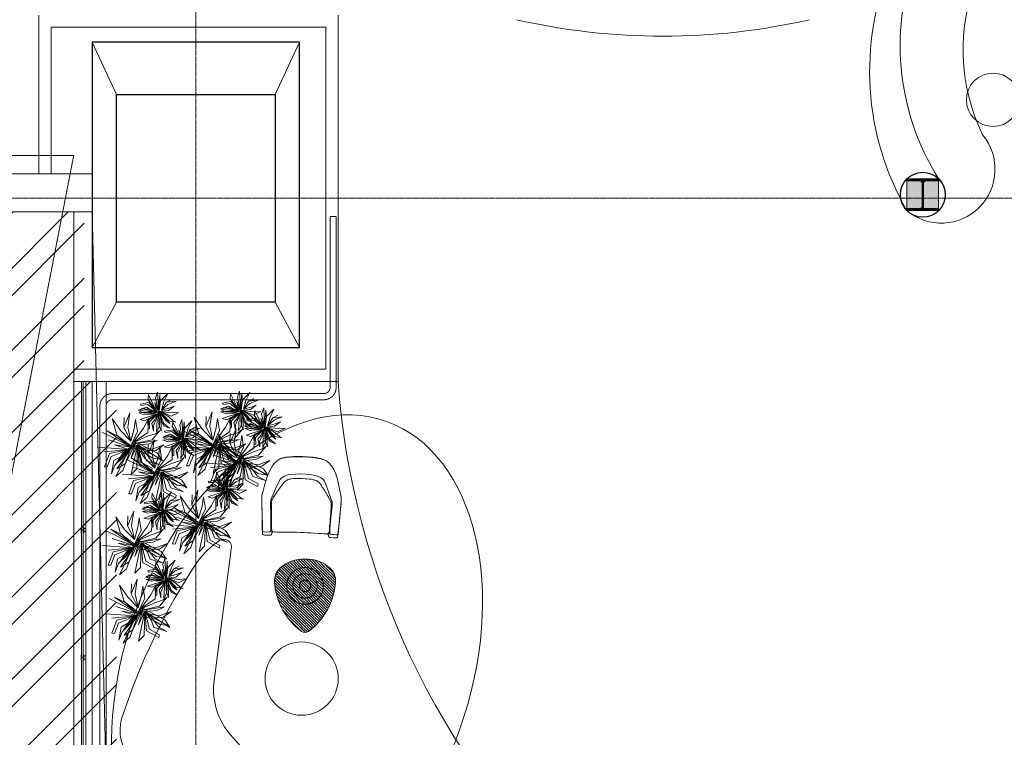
# Model space of a CAD drawing. Header units: inches. Extents: x -647532 to 3008597, y -136987 to 2557681.
# Tile 76 of 153: x 53163 to 61229, y 32147 to 38025. Entities that reach past the tile are written whole.
import ezdxf
from ezdxf import colors
from ezdxf.entities.mleader import LeaderData, LeaderLine
from ezdxf.enums import TextEntityAlignment as Align
from ezdxf.math import Vec2, Vec3

# ---------------------------------------------------------------- set-up
doc = ezdxf.new("R2010")
doc.units = ezdxf.units.IN
doc.header["$MEASUREMENT"] = 0
doc.set_wipeout_variables(frame=1)
for name, pattern in [('a_base _85_a_base _85_WEST PTB LVL 2 - FACADE$0$DASHED', [0.75, 0.5, -0.25]), ('BIAL-IT1I-KGD-001-IN-DWG-141 LEVEL 2 - OVERALL FIRE EXIT PLAN$0$AD01D000F11$0$HIDDEN', [0.375, 0.25, -0.125]), ('CENTER', [2, 1.25, -0.25, 0.25, -0.25]), ('DASHED', [0.75, 0.5, -0.25]), ('DASHED2', [0.375, 0.25, -0.125])]:
    doc.linetypes.add(name, pattern=pattern)
for name, color, linetype, lineweight in [('ANNO-GRID', 8, 'DASHED2', 5), ('COL', 8, 'Continuous', 5), ('ELE', 8, 'Continuous', 5), ('ex wall', 8, 'Continuous', 5), ('FIX FURNITURE', 8, 'Continuous', 5), ('FURN', 8, 'Continuous', 5), ('FURN-HATCH', 8, 'Continuous', 5), ('FURNITURE', 8, 'Continuous', 5), ('HAT', 8, 'Continuous', 5), ('partition', 8, 'Continuous', 5), ('SLAB', 8, 'Continuous', 5), ('WALL -NEW', 8, 'Continuous', 5), ('YD-COLUMN', 8, 'Continuous', 5), ('YD-EXISTING WALL', 8, 'Continuous', 5), ('YD-EXTERNAL 4', 8, 'Continuous', 5), ('YD-FURNITURE', 8, 'Continuous', 5), ('YD-PARTITION WALL', 8, 'Continuous', 5), ('YD-PLANTS', 8, 'Continuous', 5), ('YD-SHAFT', 8, 'Continuous', 5), ('YD-WALL', 8, 'Continuous', 5)]:
    doc.layers.add(name, color=color, linetype=linetype, lineweight=lineweight)
doc.layers.add('ARCH', color=8, linetype='Continuous')
doc.layers.add('By Kitchen Equipment', color=251, linetype='Continuous')
doc.styles.add('ARIAL', font='arial.ttf')
doc.styles.add('Raar', font='arial.ttf', dxfattribs={"width": 0.8})
doc.styles.get("Standard").update_dxf_attribs({"font": 'arial.ttf'})

# ---------------------------------------------------------------- blocks, each defined once
blk = doc.blocks.new('d')
at = {"color": 0, "lineweight": 0}
for p, q in [((-44314.1, -9239.2, -311.1), (-44426.4, -9155.1, -311.1)), ((-44426.4, -9155.1, -311.1), (-44358.2, -9253.6, -311.1)), ((-44263.2, -9384.4, -311.1), (-44317.6, -9151.8, -311.1)), ((-44317.6, -9151.8, -311.1), (-44308.5, -9256.6, -311.1)), ((-44292.5, -9116.5, -311.1), (-44280.2, -9246.1, -311.1)), ((-44263.2, -9384.4, -311.1), (-44251.7, -9190.7, -311.1)), ((-44165.4, -9133.3, -311.1), (-44240.1, -9373.1, -311.1)), ((-44392.7, -9269.5, -311.1), (-44522.9, -9273.3, -311.1)), ((-44522.9, -9273.3, -311.1), (-44407.1, -9300.6, -311.1)), ((-44392.7, -9269.5, -311.1), (-44469.8, -9242.2, -311.1)), ((-44469.8, -9242.2, -311.1), (-44392.7, -9269.5, -311.1)), ((-44308.2, -9363.6, -311.1), (-44392.7, -9269.5, -311.1)), ((-44358.2, -9253.6, -311.1), (-44308.2, -9363.6, -311.1)), ((-44274.4, -9377.7, -311.1), (-44314.1, -9239.2, -311.1)), ((-44308.5, -9256.6, -311.1), (-44274, -9338.2, -311.1)), ((-44280.2, -9246.1, -311.1), (-44263.2, -9384.4, -311.1)), ((-44232.6, -9249.9, -311.1), (-44263.2, -9384.4, -311.1)), ((-44240.1, -9373.1, -311.1), (-44149.1, -9195, -311.1)), ((-44150.6, -9237.8, -311.1), (-44240.1, -9373.1, -311.1)), ((-44240.1, -9373.1, -311.1), (-44232.6, -9249.9, -311.1)), ((-44240.1, -9373.1, -311.1), (-44134, -9261.5, -311.1)), ((-44035.6, -9240, -311.1), (-44150.6, -9237.8, -311.1)), ((-44134, -9261.5, -311.1), (-44042.3, -9261.4, -311.1)), ((-44042.3, -9261.4, -311.1), (-44035.6, -9240, -311.1)), ((-44620.5, -9326.2, -311.1), (-44656.2, -9385.3, -311.1)), ((-44638.9, -9383.8, -311.1), (-44611.5, -9336.1, -311.1)), ((-44611.5, -9336.1, -311.1), (-44620.5, -9326.2, -311.1)), ((-44571.7, -9331.6, -311.1), (-44615.5, -9381.7, -311.1)), ((-44548, -9340, -311.1), (-44612.8, -9472.4, -311.1)), ((-44612.6, -9487.2, -311.1), (-44589.6, -9345.7, -311.1)), ((-44589.6, -9345.7, -311.1), (-44608.5, -9405.9, -311.1)), ((-44594.9, -9370.6, -311.1), (-44571.7, -9331.6, -311.1)), ((-44567.5, -9331.9, -311.1), (-44590.4, -9406.6, -311.1)), ((-44561.9, -9382.4, -311.1), (-44567.5, -9331.9, -311.1)), ((-44550.5, -9385.4, -311.1), (-44548, -9340, -311.1)), ((-44413.8, -9353.3, -311.1), (-44488.7, -9336.2, -311.1)), ((-44488.7, -9336.2, -311.1), (-44401.9, -9386, -311.1)), ((-44308.2, -9363.6, -311.1), (-44413.8, -9353.3, -311.1)), ((-44407.1, -9300.6, -311.1), (-44308.2, -9363.6, -311.1)), ((-44317.3, -9404.3, -311.1), (-44093.9, -9319.6, -311.1)), ((-44196.6, -9342.4, -311.1), (-44272.9, -9387.5, -311.1)), ((-44159.2, -9332.6, -311.1), (-44240.1, -9373.1, -311.1)), ((-44240.1, -9373.1, -311.1), (-44168.1, -9354.5, -311.1)), ((-44093.9, -9319.6, -311.1), (-44196.6, -9342.4, -311.1)), ((-44055.6, -9339.9, -311.1), (-44182.4, -9369.1, -311.1)), ((-44168.1, -9354.5, -311.1), (-44078.2, -9314.1, -311.1)), ((-44111.4, -9293.6, -311.1), (-44159.2, -9332.6, -311.1)), ((-44123.8, -9390.1, -311.1), (-44055.6, -9339.9, -311.1)), ((-44002.7, -9315, -311.1), (-44111.4, -9293.6, -311.1)), ((-44078.2, -9314.1, -311.1), (-44002.7, -9315, -311.1)), ((-44711, -9423.7, -311.1), (-44761.8, -9422.6, -311.1)), ((-44761.8, -9422.6, -311.1), (-44690.8, -9455.1, -311.1)), ((-44678, -9371.7, -311.1), (-44715, -9361.6, -311.1)), ((-44715, -9361.6, -311.1), (-44612.8, -9472.4, -311.1)), ((-44613.8, -9487.8, -311.1), (-44711, -9423.7, -311.1)), ((-44612.8, -9472.4, -311.1), (-44678, -9371.7, -311.1)), ((-44612.8, -9472.4, -311.1), (-44674.5, -9431.6, -311.1)), ((-44674.5, -9431.6, -311.1), (-44613.8, -9487.8, -311.1)), ((-44656.2, -9385.3, -311.1), (-44612.8, -9472.4, -311.1)), ((-44612.8, -9472.4, -311.1), (-44638.9, -9383.8, -311.1)), ((-44615.5, -9381.7, -311.1), (-44609.5, -9418.2, -311.1)), ((-44613.8, -9487.8, -311.1), (-44550.5, -9385.4, -311.1)), ((-44609.5, -9418.2, -311.1), (-44612.8, -9472.4, -311.1)), ((-44612.8, -9472.4, -311.1), (-44600.8, -9429.4, -311.1)), ((-44612.6, -9487.2, -311.1), (-44561.9, -9382.4, -311.1)), ((-44590.4, -9406.6, -311.1), (-44612.6, -9487.2, -311.1)), ((-44564.9, -9419.6, -311.1), (-44612.6, -9487.2, -311.1)), ((-44608.5, -9405.9, -311.1), (-44608, -9459.1, -311.1)), ((-44600.8, -9429.4, -311.1), (-44594.9, -9370.6, -311.1)), ((-44500.9, -9370.3, -311.1), (-44597.3, -9486.2, -311.1)), ((-44597.3, -9486.2, -311.1), (-44506, -9408.3, -311.1)), ((-44597.3, -9486.2, -311.1), (-44564.9, -9419.6, -311.1)), ((-44516.6, -9431.7, -311.1), (-44597.3, -9486.2, -311.1)), ((-44444.9, -9422.4, -311.1), (-44538.5, -9431.6, -311.1)), ((-44538.5, -9431.6, -311.1), (-44427.1, -9467.9, -311.1)), ((-44453.3, -9459.2, -311.1), (-44516.6, -9431.7, -311.1)), ((-44506, -9408.3, -311.1), (-44500.9, -9370.3, -311.1)), ((-44274.4, -9377.7, -311.1), (-44444.9, -9422.4, -311.1)), ((-44427.1, -9467.9, -311.1), (-44304.2, -9385.5, -311.1)), ((-44401.9, -9386, -311.1), (-44274.4, -9377.7, -311.1)), ((-44304.2, -9385.5, -311.1), (-44395.6, -9476, -311.1)), ((-44288.4, -9381.4, -311.1), (-44394.1, -9562.9, -311.1)), ((-44384.8, -9523.6, -311.1), (-44288.4, -9381.4, -311.1)), ((-44343.9, -9514.1, -311.1), (-44274.4, -9377.7, -311.1)), ((-44182.4, -9369.1, -311.1), (-44317.3, -9404.3, -311.1)), ((-44317.3, -9404.3, -311.1), (-44123.8, -9390.1, -311.1)), ((-44317.3, -9404.3, -311.1), (-44296.9, -9603.8, -311.1)), ((-44180, -9416.8, -311.1), (-44317.3, -9404.3, -311.1)), ((-44274.4, -9377.7, -311.1), (-44311, -9551.7, -311.1)), ((-44303.1, -9425.6, -311.1), (-44180, -9416.8, -311.1)), ((-44254.1, -9666.2, -311.1), (-44303.1, -9425.6, -311.1)), ((-44303.1, -9425.6, -311.1), (-44275.2, -9494.5, -311.1)), ((-44252.3, -9500.5, -311.1), (-44303.1, -9425.6, -311.1)), ((-44303.1, -9425.6, -311.1), (-44178.5, -9516.1, -311.1)), ((-44157.1, -9496.5, -311.1), (-44303.1, -9425.6, -311.1)), ((-44303.1, -9425.6, -311.1), (-44114.6, -9492.4, -311.1)), ((-44055.5, -9468.1, -311.1), (-44303.1, -9425.6, -311.1)), ((-44286.8, -9525.9, -311.1), (-44281.9, -9413.2, -311.1)), ((-44281.9, -9413.2, -311.1), (-44271.9, -9571.2, -311.1)), ((-44265, -9437.5, -311.1), (-44274.4, -9377.7, -311.1)), ((-44263.2, -9384.4, -311.1), (-44062.7, -9390.5, -311.1)), ((-43995.1, -9356.2, -311.1), (-44240.1, -9373.1, -311.1)), ((-44062.7, -9390.5, -311.1), (-43995.1, -9356.2, -311.1)), ((-44704.5, -9470.7, -311.1), (-44781.9, -9503.8, -311.1)), ((-44781.9, -9503.8, -311.1), (-44710.2, -9497.9, -311.1)), ((-44613.8, -9487.8, -311.1), (-44751, -9446.3, -311.1)), ((-44751, -9446.3, -311.1), (-44693.8, -9473, -311.1)), ((-44638.1, -9504.9, -311.1), (-44712.3, -9520.6, -311.1)), ((-44710.2, -9497.9, -311.1), (-44638.1, -9504.9, -311.1)), ((-44620.6, -9491.6, -311.1), (-44704.5, -9470.7, -311.1)), ((-44700.5, -9537.4, -311.1), (-44638.1, -9504.9, -311.1)), ((-44693.8, -9473, -311.1), (-44641.1, -9479.5, -311.1)), ((-44690.8, -9455.1, -311.1), (-44613.8, -9487.8, -311.1)), ((-44638.1, -9504.9, -311.1), (-44675.2, -9556.7, -311.1)), ((-44654.6, -9560.3, -311.1), (-44620.6, -9491.6, -311.1)), ((-44620.6, -9491.6, -311.1), (-44648.6, -9593.6, -311.1)), ((-44619.6, -9598, -311.1), (-44625.5, -9509.4, -311.1)), ((-44625.5, -9509.4, -311.1), (-44605.9, -9584, -311.1)), ((-44578, -9592.8, -311.1), (-44622.9, -9500, -311.1)), ((-44622.9, -9500, -311.1), (-44560.4, -9609.4, -311.1)), ((-44570.6, -9568.6, -311.1), (-44620.6, -9491.6, -311.1)), ((-44620.6, -9491.6, -311.1), (-44541.2, -9562.8, -311.1)), ((-44586.8, -9504.7, -311.1), (-44620.6, -9491.6, -311.1)), ((-44612.6, -9487.2, -311.1), (-44502.8, -9536.5, -311.1)), ((-44547.3, -9542.5, -311.1), (-44604.5, -9506.1, -311.1)), ((-44604.5, -9506.1, -311.1), (-44519.4, -9548.4, -311.1)), ((-44597.3, -9486.2, -311.1), (-44512.9, -9448.6, -311.1)), ((-44543.1, -9482.3, -311.1), (-44597.3, -9486.2, -311.1)), ((-44457.5, -9532.9, -311.1), (-44597.3, -9486.2, -311.1)), ((-44597.3, -9486.2, -311.1), (-44553.1, -9492.4, -311.1)), ((-44548.8, -9523.7, -311.1), (-44586.8, -9504.7, -311.1)), ((-44553.1, -9492.4, -311.1), (-44493.9, -9490.5, -311.1)), ((-44507.7, -9471.6, -311.1), (-44543.1, -9482.3, -311.1)), ((-44512.9, -9448.6, -311.1), (-44462, -9469.5, -311.1)), ((-44452.3, -9508.3, -311.1), (-44507.7, -9471.6, -311.1)), ((-44493.9, -9490.5, -311.1), (-44452.3, -9508.3, -311.1)), ((-44462, -9469.5, -311.1), (-44453.3, -9459.2, -311.1)), ((-44395.6, -9476, -311.1), (-44445.1, -9535.3, -311.1)), ((-44394.1, -9562.9, -311.1), (-44343.9, -9514.1, -311.1)), ((-44275.2, -9494.5, -311.1), (-44223.2, -9578.3, -311.1)), ((-44260.8, -9508.1, -311.1), (-44265, -9437.5, -311.1)), ((-44246.1, -9583.1, -311.1), (-44260.8, -9508.1, -311.1)), ((-44207.3, -9542.7, -311.1), (-44252.3, -9500.5, -311.1)), ((-44178.5, -9516.1, -311.1), (-44166.3, -9607, -311.1)), ((-44144.2, -9610.8, -311.1), (-44157.1, -9496.5, -311.1)), ((-44114.6, -9492.4, -311.1), (-44055.5, -9468.1, -311.1)), ((-44712.3, -9520.6, -311.1), (-44749.7, -9552.5, -311.1)), ((-44749.7, -9552.5, -311.1), (-44712.3, -9520.6, -311.1)), ((-44712.3, -9520.6, -311.1), (-44749.4, -9589.4, -311.1)), ((-44749.4, -9589.4, -311.1), (-44700.5, -9537.4, -311.1)), ((-44675.2, -9556.7, -311.1), (-44706.5, -9590.5, -311.1)), ((-44706.5, -9590.5, -311.1), (-44654.6, -9560.3, -311.1)), ((-44648.6, -9593.6, -311.1), (-44671.9, -9645, -311.1)), ((-44605.9, -9584, -311.1), (-44590, -9627.6, -311.1)), ((-44589.6, -9650.3, -311.1), (-44578, -9592.8, -311.1)), ((-44560.4, -9609.4, -311.1), (-44570.6, -9568.6, -311.1)), ((-44505.5, -9538.5, -311.1), (-44548.8, -9523.7, -311.1)), ((-44525.5, -9572.3, -311.1), (-44547.3, -9542.5, -311.1)), ((-44541.2, -9562.8, -311.1), (-44522.9, -9620.4, -311.1)), ((-44522.9, -9620.4, -311.1), (-44525.5, -9572.3, -311.1)), ((-44519.4, -9548.4, -311.1), (-44477.2, -9566.4, -311.1)), ((-44477.2, -9566.4, -311.1), (-44505.5, -9538.5, -311.1)), ((-44502.8, -9536.5, -311.1), (-44457.5, -9532.9, -311.1)), ((-44477.6, -9554.8, -311.1), (-44384.8, -9523.6, -311.1)), ((-44445.1, -9535.3, -311.1), (-44477.6, -9554.8, -311.1)), ((-44311, -9551.7, -311.1), (-44378.8, -9626.2, -311.1)), ((-44378.8, -9626.2, -311.1), (-44311.5, -9582.3, -311.1)), ((-44311.5, -9582.3, -311.1), (-44286.8, -9525.9, -311.1)), ((-44271.9, -9571.2, -311.1), (-44262.8, -9647, -311.1)), ((-44262.8, -9647, -311.1), (-44246.1, -9583.1, -311.1)), ((-44223.2, -9578.3, -311.1), (-44214.2, -9653.3, -311.1)), ((-44214.2, -9653.3, -311.1), (-44207.3, -9542.7, -311.1)), ((-44671.9, -9645, -311.1), (-44619.6, -9598, -311.1)), ((-44590, -9627.6, -311.1), (-44589.6, -9650.3, -311.1)), ((-44296.9, -9603.8, -311.1), (-44254.1, -9666.2, -311.1)), ((-44166.3, -9607, -311.1), (-44144.2, -9610.8, -311.1))]:
    blk.add_line(p, q, dxfattribs=at)
blk = doc.blocks.new('A$C02F852F8')
at = {"layer": 'YD-PARTITION WALL', "linetype": 'Continuous'}
h = blk.add_hatch(dxfattribs=at)
h.set_pattern_fill('A_BASE__85_A_GRID_ANSI32', color=1, scale=0.844468, angle=-90, style=0, pattern_type=2)
h.set_pattern_definition([(225, (-21668.358, 56167.383), (22.392345, -22.392345), []), (225, (-21683.286, 56167.383), (22.392345, -22.392345), [])])
edge = h.paths.add_edge_path()
edge.add_line((260, 0), (260, 13.1))
edge.add_line((260, 13.1), (147, 13))
edge.add_arc((147.1, 26), 13, 180.21358, 269.48435, ccw=False)
edge.add_line((134.2, 25.9), (134.2, 211.5))
edge.add_arc((182, 214), 47.9, 136.59703, 183.00707, ccw=False)
edge.add_line((147.2, 246.9), (260, 246.9))
edge.add_line((260, 246.9), (260, 259.9))
edge.add_line((260, 259.9), (0, 260))
edge.add_line((0, 260), (0, 246.9))
edge.add_line((0, 246.9), (113, 246.9))
edge.add_arc((77.1, 213.8), 48.8, -2.79286, 42.6403, ccw=False)
edge.add_line((125.8, 211.5), (125.8, 25.9))
edge.add_arc((113, 25.9), 12.8, -90, 0.00022, ccw=False)
edge.add_line((113, 13.1), (0, 13.2))
edge.add_line((0, 13.2), (0, 0))
edge.add_line((0, 0), (260, 0))
at = {"layer": 'COL', "color": 1, "linetype": 'Continuous'}
for p, q in [((260, 260), (0, 260)), ((0, 260), (0, 246.9)), ((260, 260), (0, 260)), ((0, 260), (0, 246.9)), ((0, 246.9), (112.8, 246.9)), ((0, 246.9), (112.8, 246.9)), ((147.2, 246.9), (260, 246.9)), ((147.2, 246.9), (260, 246.9)), ((260, 247.1), (260, 260.3)), ((260, 246.9), (260, 260)), ((260, 246.9), (260, 260)), ((125.8, 213.5), (125.8, 26.1)), ((125.8, 213.5), (125.8, 26.1)), ((134.2, 26.1), (134.2, 213.5)), ((134.2, 26.1), (134.2, 213.5)), ((112.8, 13.1), (0, 13.1)), ((0, 13.1), (0, 0)), ((112.8, 13.1), (0, 13.1)), ((0, 13.1), (0, 0)), ((0, 0), (260, 0)), ((0, 0), (260, 0)), ((260, 13.1), (147.2, 13.1)), ((260, 13.1), (147.2, 13.1)), ((260, 0.3), (260, 13.4)), ((260, 0), (260, 13.1)), ((260, 0), (260, 13.1))]:
    blk.add_line(p, q, dxfattribs=at)
at = {"layer": 'COL', "color": 1, "lineweight": 20}
blk.add_lwpolyline([(0, 0), (260, 0), (260, 260), (0, 260)], close=True, dxfattribs=at)
at = {"layer": 'COL', "color": 1, "linetype": 'Continuous'}
for centre, radius, start, end in [((81.8, 215.6), 44, 357.27719, 45.20968), ((81.8, 215.6), 44, 357.27719, 45.20968), ((178.2, 215.6), 44, 134.79032, 182.72281), ((178.2, 215.6), 44, 134.79032, 182.72281), ((112.8, 26.1), 13, 270, 0), ((112.8, 26.1), 13, 270, 0), ((147.2, 26.1), 13, 180, 270), ((147.2, 26.1), 13, 180, 270)]:
    blk.add_arc(centre, radius, start, end, dxfattribs=at)
blk = doc.blocks.new('A$C35DA44F3')
at = {"layer": 'COL'}
for p, q in [((200, 2071.3), (0.1, 2499.8)), ((1500, 2071.3), (1700, 2500)), ((200, 371.3), (0, 0)), ((1500, 371.3), (1700, 0))]:
    blk.add_line(p, q, dxfattribs=at)
at = {"layer": 'COL', "lineweight": 30}
for points in [[(0, 0), (1700, 0), (1700, 2500), (0, 2500)], [(200, 2071.3), (1500, 2071.3), (1500, 371.3), (200, 371.3)]]:
    blk.add_lwpolyline(points, close=True, dxfattribs=at)
blk = doc.blocks.new('_TagSlot')
at = {"color": 0, "linetype": 'ByBlock', "lineweight": -2, "transparency": 16777216}
for p, q in [((-4, 4), (4, 4)), ((-4, -4), (4, -4))]:
    blk.add_line(p, q, dxfattribs=at)
for centre, start, end in [((-4, 0), 90, 270), ((4, 0), 270, 90)]:
    blk.add_arc(centre, 4, start, end, dxfattribs=at)
at = {"layer": 'FURN', "color": 0, "transparency": 16777216, "style": 'ARIAL'}
blk.add_attdef('M-01', text='', height=2.5, dxfattribs=at).set_placement((0, -1.5), align=Align.CENTER)
blk = doc.blocks.new('_DotSmall')
at = {"color": 0, "linetype": 'ByBlock', "const_width": 0.5}
blk.add_lwpolyline([(-0.0625, 0, 1), (0.0625, 0, 1)], format="xyb", close=True, dxfattribs=at)
blk = doc.blocks.new('A$C4C3A286A')
blk.add_wipeout([(-27.3, -78), (-26.6, -78), (-26.3, -78.1), (-25.7, -78.1), (-24.9, -78.1), (-24.3, -78.1), (-23.3, -78.1), (-21.4, -78), (-20.5, -78), (-18.4, -77.9), (-16.2, -77.9), (-12.8, -77.8), (-10.2, -77.7), (-2.8, -77.5), (1.7, -77.5), (6.3, -77.6), (8.1, -77.6), (11.8, -77.7), (15.5, -77.8), (19.2, -77.9), (23.7, -78.1), (25.4, -78.1), (26.9, -78.1), (27.9, -78.1), (29, -78), (29.1, -78.4), (29.2, -78.7), (29.5, -79), (30, -79.3), (30, -79.7), (30.1, -80.4), (30.6, -81.2), (30.9, -81.5), (32.5, -81.7), (33.5, -81.7), (35.2, -81.8), (36.4, -81.8), (37.9, -81.7), (38.5, -81.6), (38.8, -81.4), (39.2, -81), (39.3, -80.7), (39.6, -79.8), (39.6, -79.8), (39.7, -78.3), (39.9, -75.2), (40.4, -65.8), (40.8, -58.6), (41.2, -50.5), (41.4, -46.3), (41.5, -44.3), (41.5, -42.1), (41.4, -40.4), (40.7, -37.3), (40, -34.1), (38.9, -29.6), (38, -26.4), (37, -22.6), (34.8, -16.1), (33.6, -13.5), (32.2, -10.9), (30.2, -8.1), (28.8, -6.7), (26.9, -4.9), (25.1, -3.7), (22.9, -2.6), (20.6, -1.9), (17.4, -1.2), (15.6, -0.8), (12.2, -0.3), (8.5, 0), (5.4, -0.2), (2.6, 0.2), (-6.2, 0), (-12, -0.5), (-14.5, -0.9), (-19.6, -2.1), (-22.1, -2.9), (-25.2, -4.9), (-27.4, -7), (-29.8, -9.9), (-31, -11.7), (-32.6, -15), (-33.6, -17.5), (-34.7, -20.7), (-35.7, -24.1), (-36.4, -26.6), (-37.2, -29.6), (-37.9, -32.3), (-38.5, -35), (-38.8, -36.4), (-39.6, -39.7), (-39.7, -40.4), (-39.8, -42.1), (-39.8, -43.7), (-39.7, -45.5), (-39.6, -48.1), (-39.4, -52), (-39.1, -57.5), (-38.9, -62.1), (-38.8, -64.9), (-38.4, -71.2), (-38.3, -74.7), (-38.1, -77.1), (-38, -78.6), (-37.9, -79.8), (-37.8, -80.3), (-37.6, -80.8), (-37.1, -81.4), (-36.8, -81.6), (-36.2, -81.7), (-35.5, -81.8), (-34.3, -81.8), (-32.6, -81.8), (-30.9, -81.7), (-29.9, -81.6), (-29.2, -81.5), (-28.9, -81.2), (-28.5, -80.7), (-28.4, -80.4), (-28.3, -79.7), (-28.3, -79.5), (-28.3, -79.3), (-28, -79.1), (-27.6, -78.8), (-27.4, -78.6)]).dxf.layer = 'FURNITURE'
at = {"layer": 'FURNITURE'}
for points in [[(-38.5, -66.9), (-38.9, -60.5), (-39.6, -48.1), (-39.8, -42.9), (-39.8, -41.2), (-39.6, -39.7), (-38.8, -36.4), (-37.2, -29.6), (-35.1, -21.9), (-33.1, -16.1), (-31, -11.7), (-28.5, -8.1), (-25.7, -5.2), (-22.5, -3), (-17.4, -1.4), (-9.1, -0.4), (0, 0), (10.8, -0.4), (19.1, -1.4), (24.2, -3), (27.4, -5.2), (30.2, -8.1), (32.7, -11.7), (34.8, -16.1), (36.8, -21.9), (38.9, -29.6), (40.5, -36.4), (41.3, -39.7), (41.5, -41.2), (41.5, -42.9), (41.3, -48.1), (40.6, -60.5), (40.2, -66.9)], [(23.8, -2.9), (23.8, -2.9), (18.8, -1.2), (10.6, -0.1), (0, 0.3), (-8.9, -0.1), (-17.1, -1.2), (-22.1, -2.9), (-22.1, -2.9)], [(39.2, -78.1), (39.5, -77.4), (39.5, -77.4), (39.2, -78), (39.2, -78.1), (38.6, -78.4), (37.4, -78.5), (35.2, -78.5), (33.1, -78.3), (31.9, -78.1), (31.7, -78), (31.2, -77.6), (31, -76.9), (31.1, -72.5), (31.7, -61.1), (32.3, -49.7), (32.4, -45.4), (32.1, -44.5), (31.7, -43.6), (30.5, -40.7), (27.8, -34), (25, -27.3), (23.5, -24.1), (22.4, -22.8), (21, -21.6), (19.3, -20.5), (17.2, -19.6), (13.7, -18.9), (7.9, -18), (0, -17.6), (-6.2, -18), (-12, -18.9), (-15.5, -19.6), (-17.6, -20.5), (-19.3, -21.6), (-20.7, -22.8), (-21.8, -24.1), (-23.3, -27.3), (-26.1, -34), (-28.8, -40.7), (-30, -43.6), (-30.4, -44.5), (-30.7, -45.4), (-30.6, -49.7), (-30, -61.1), (-29.4, -72.5), (-29.3, -76.9), (-29.5, -77.6), (-30, -78), (-30.2, -78.1), (-31.4, -78.3), (-33.5, -78.5), (-35.7, -78.5), (-36.9, -78.4), (-37.5, -78.1), (-37.5, -78), (-37.8, -77.4), (-37.9, -76.4)], [(-28.8, -76.2), (-28.8, -75.9), (-28.9, -74.6), (-28.9, -74.6), (-28.9, -73.3), (-29, -71.5), (-29, -70.4), (-29.2, -65.7), (-29.2, -64.5), (-29.2, -63.7), (-29.3, -62.8), (-29.3, -62.1), (-29.4, -60.3), (-29.5, -56.7), (-29.6, -54.6), (-29.7, -51.2), (-29.7, -51), (-29.8, -49.1), (-29.8, -48.2), (-29.8, -47.9), (-29.8, -47.1), (-29.8, -46.7), (-29.7, -46.7), (-29.7, -46.4), (-29.5, -45.9), (-29.5, -45.8), (-29.2, -45.3), (-29.1, -44.9), (-29, -44.8), (-28.9, -44.6), (-28.2, -43.2), (-27.6, -42.1), (-27.6, -42), (-27.4, -41.6), (-27.3, -41.5), (-26.4, -40), (-25.4, -38.5), (-24, -36.3), (-23.5, -35.5), (-23.1, -35), (-22, -33.3), (-20.4, -30.9), (-20.2, -30.7), (-20.2, -30.7), (-18.6, -28.3), (-18.5, -28.2), (-18.3, -27.8), (-17.8, -27.2), (-17.5, -26.9), (-16.9, -26.3), (-16.8, -26.2), (-16.8, -26.1), (-16.7, -26), (-16.4, -25.7), (-15.8, -25.2), (-15.7, -25.1), (-15.5, -25), (-15.3, -24.8), (-14.7, -24.5), (-14.3, -24.3), (-14.1, -24.2), (-13.9, -24.1), (-13.4, -23.9), (-12.5, -23.6), (-11.6, -23.4), (-10.9, -23.2), (-10.5, -23.1), (-8.3, -22.8), (-7.8, -22.7), (-7.7, -22.7), (-7.6, -22.7), (-6, -22.6), (-3.8, -22.5), (-3.8, -22.5), (-3.8, -22.5), (-3.6, -22.5), (-2.1, -22.4), (0.8, -22.4), (0, -22.4), (3.8, -22.4), (5.4, -22.5), (5.4, -22.5)], [(17.4, -25.2), (17.3, -25.1), (16.9, -24.8), (16.3, -24.5), (16, -24.3), (15.7, -24.2), (15.7, -24.1), (15, -23.9), (14.1, -23.6), (13.3, -23.4), (12.6, -23.2), (12.1, -23.1), (10, -22.8), (9.4, -22.7), (9.3, -22.7), (9.2, -22.7), (7.8, -22.6), (5.4, -22.5)], [(20.3, -28.3), (20.2, -28.2), (19.9, -27.8), (19.9, -27.8), (19.4, -27.2), (19.4, -27.2), (19.1, -26.9), (18.5, -26.2), (18.5, -26.2), (18.4, -26.1), (18.2, -25.9), (18, -25.7), (17.4, -25.2), (17.4, -25.2)], [(20.3, -28.3), (21.6, -30.4), (21.9, -30.7), (22.8, -32.1), (23.8, -33.5), (24.8, -34.9)], [(24.8, -34.9), (25.3, -35.7)], [(25.3, -35.7), (25.7, -36.4), (27.3, -38.8), (28.3, -40.2), (29.2, -41.9), (29.2, -41.9), (29.2, -41.9), (29.2, -41.9), (29.3, -42.1), (30.7, -44.8)], [(-39.7, -46.3), (-39.5, -49.4), (-38.9, -62.1), (-38.3, -74.7), (-37.9, -79.8), (-37.6, -80.8)], [(30.8, -45), (30.9, -45.2), (31.2, -45.8), (31.2, -45.9), (31.3, -46.1), (31.4, -46.6), (31.4, -46.7), (31.5, -47.5), (31.5, -47.8), (31.5, -48.2), (31.5, -48.7), (31.4, -51), (31.4, -51.2), (31.4, -53.6), (31.2, -56.7), (31.1, -59.7), (31, -62.8), (31, -63.2), (30.9, -63.7), (30.9, -64.6), (30.9, -66), (30.7, -70.4), (30.7, -71.1), (30.7, -72.2), (30.6, -74.1), (30.6, -74.6), (30.5, -76), (30.5, -76.1)], [(30.7, -44.8), (30.8, -44.8), (30.8, -45)], [(39.3, -80.8), (39.6, -79.8), (40, -74.7), (40.6, -62.1), (41.3, -49.4), (41.4, -46.3)], [(-38.9, -60.7), (-38.2, -72.8), (-37.8, -77.4), (-37.8, -77.4)], [(39.2, -78.1), (39.5, -77.4), (39.9, -72.8), (40.6, -60.7)], [(-28.8, -76.2), (-27.3, -78), (-25.3, -78.1), (-23.3, -78.1), (-20.9, -78), (-17.6, -77.9), (-13.9, -77.8), (-10.2, -77.7), (-6.5, -77.6), (-2.8, -77.5), (0.8, -77.5), (4.4, -77.5), (8.1, -77.6), (11.8, -77.7), (15.5, -77.8), (19.2, -77.9), (22.5, -78), (24.9, -78.1), (26.9, -78.1), (29, -78), (30.5, -76.1)], [(-28.5, -80.4), (-28.6, -80.9), (-28.6, -81), (-28.3, -79.7), (-28.3, -76.8)], [(-27.4, -78.4), (-27.5, -78.6), (-27.5, -78.7), (-28.2, -79.2), (-28.3, -79.3)], [(-27.3, -78), (-27.5, -78.7)], [(30, -79.3), (29.9, -79.2), (29.2, -78.7), (29, -78)], [(29.1, -78.4), (29.2, -78.6), (29.2, -78.7)], [(30, -76.7), (30, -79.7), (30.3, -81)], [(30.2, -80.4), (30.3, -80.9), (30.3, -81), (30.8, -81.5), (30.9, -81.5), (32.2, -81.7), (34.7, -81.8), (37.2, -81.8), (38.5, -81.6), (39.1, -81.1), (39.2, -81), (39.3, -80.7)], [(39.5, -77.4), (39.6, -76.4)], [(-37.6, -80.7), (-37.5, -81), (-37.4, -81.1), (-36.8, -81.6), (-35.5, -81.8), (-33, -81.8), (-30.5, -81.7), (-29.2, -81.5), (-29.1, -81.5), (-28.6, -81)]]:
    blk.add_lwpolyline(points, dxfattribs=at)
blk.add_open_spline([(-37.5, -78.1), (-37.5, -78.1), (-37.8, -77.4), (-37.8, -77.4), (-37.8, -77.4), (-37.5, -78.1), (-37.5, -78.1)], degree=3, knots=[0, 0, 0, 0, 1, 1, 1, 2, 2, 2, 2], dxfattribs=at)
blk = doc.blocks.new('A$C34D01525')
at = {"layer": 'HAT'}
h = blk.add_hatch(dxfattribs=at)
h.set_pattern_fill('ANSI35', color=252, scale=5)
h.set_pattern_definition([(45, (-169434.873, -306465.912), (-22.4506403, 22.4506403), []), (45, (-169412.423, -306465.912), (-22.4506403, 22.4506403), [39.6875, -7.9375, 0, -7.9375])])
edge = h.paths.add_edge_path()
edge.add_arc((150.6, -46), 547.2, 36.31412, 86.09257)
edge.add_arc((179.6, 350.2), 150, 86.8094, 134.57316)
edge.add_arc((275.1, 269), 275.1, 136.87222, 183.95497)
edge.add_arc((275.1, 231), 275.1, 176.04503, 223.12778)
edge.add_arc((179.6, 149.8), 150, 225.42684, 273.1906)
edge.add_arc((150.7, 547.8), 549, 273.89125, 323.55859)
edge.add_arc((550.7, 249.3), 50, 326.45125, 395.10813)
at = {"layer": 'ELE', "linetype": 'DASHED', "ltscale": 10}
for radius in [150, 100, 46.1]:
    blk.add_circle((218.4, 250), radius, dxfattribs=at)
at = {"layer": 'ELE'}
for centre, radius, start, end in [((179.6, 350.2), 150, 86.8094, 134.57316), ((150.6, -46), 547.2, 36.31412, 86.09257), ((275.1, 269), 275.1, 136.87222, 183.95497), ((275.1, 231), 275.1, 176.04503, 223.12778), ((550.7, 249.3), 50, 326.45125, 35.10813), ((150.7, 547.8), 549, 273.89125, 323.55859), ((179.6, 149.8), 150, 225.42684, 273.1906)]:
    blk.add_arc(centre, radius, start, end, dxfattribs=at)
blk = doc.blocks.new('ARCH')
at = {"layer": 'COL'}
h = blk.add_hatch(color=241, dxfattribs=at)
h.dxf.hatch_style = 1
h.paths.add_polyline_path([(60430.826, 36460.8), (60690.826, 36460.8), (60690.826, 36721.053), (60430.826, 36721.053)])
at = {"layer": 'HAT'}
h = blk.add_hatch(dxfattribs=at)
h.set_pattern_fill('ANSI32', color=256, scale=50)
h.set_pattern_definition([(45, (76894.55, 12639.06), (-336.7596, 336.7596), []), (45, (77119.05, 12639.06), (-336.7596, 336.7596), [])])
h.paths.add_polyline_path([(54520.606, 30779.057), (54520.606, 20892.366), (50121.851, 20892.366), (50121.851, 36450.363), (53690.606, 36450.363), (53690.606, 35062.363), (53955.606, 35062.363), (53955.606, 30779.057)])
blk.add_circle((60560.837, 36591.18), 183.945)
at = {"layer": 'ANNO-GRID', "linetype": 'CENTER', "ltscale": 2}
for points in [[(54605.606, 100744.751), (54605.606, 16993.064)], [(44334.09, 36562.363), (158043.141, 36562.363)]]:
    blk.add_lwpolyline(points, dxfattribs=at)
at = {"layer": 'COL', "lineweight": 30}
for points in [[(53755.606, 35341.053), (55455.606, 35341.053), (55455.606, 37841.053), (53755.606, 37841.053)], [(53955.606, 37412.363), (55255.606, 37412.363), (55255.606, 35712.363), (53955.606, 35712.363)]]:
    blk.add_lwpolyline(points, close=True, dxfattribs=at)
at = {"layer": 'COL', "color": 0, "linetype": 'Continuous', "lineweight": 0}
blk.add_lwpolyline([(60430.826, 36478.421), (60543.458, 36478.421), (60555.314, 36490.277), (60555.314, 36691.83), (60561.242, 36703.686), (60555.314, 36703.686), (60549.386, 36709.614), (60543.458, 36703.686), (60430.826, 36703.686), (60430.826, 36715.542), (60685.731, 36715.542), (60685.731, 36703.686), (60579.026, 36703.686), (60567.17, 36691.83), (60567.17, 36478.421), (60685.731, 36478.421), (60685.731, 36466.565), (60430.826, 36466.565), (60430.826, 36478.421)], dxfattribs=at)
at = {"layer": 'ELE'}
for p, q in [((53605.606, 35062.363), (53605.606, 36450.363)), ((53870.606, 30779.057), (53870.606, 35062.363))]:
    blk.add_line(p, q, dxfattribs=at)
blk.add_lwpolyline([(54520.606, 20892.366), (50036.85, 20892.366), (50036.85, 36450.363), (53755.606, 36450.363), (53892.246, 30924.451), (54520.606, 30940.236)], close=True, dxfattribs=at)
at = {"layer": 'ex wall'}
blk.add_line((53755.606, 36761.053), (50820.606, 36761.053), dxfattribs=at)
at = {"layer": 'FURN'}
blk.add_lwpolyline([(54894.721, 33688.781), (54751.285, 32567.437, 0.2009905), (54908.37, 32144.487), (55347.723, 31647.348, -0.77109285), (55195.465, 31468.471, -0.03495035), (54777.396, 31582.953, -0.0996555), (54079.79, 31973.613, -0.27049329), (53998.197, 32298.146, -0.06838721), (54616.601, 33582.812, -0.08579059), (54803.884, 33760.975, -0.69101949)], format="xyb", close=True, dxfattribs=at)
at = {"layer": 'FURN', "color": 251, "true_color": 0x636466}
blk.add_circle((61136.68, 37368.816), 218.222, dxfattribs=at)
at = {"layer": 'FURN'}
blk.add_circle((55472.834, 32627.836), 300, dxfattribs=at)
for centre, radius, start, end in [((62501.298, 37780.57), 1610.338, 110.4125145, 205.7663862), ((58433.106, 43284.396), 5394.653, 257.1474676, 282.8525324), ((60712.575, 36799.214), 440.147, 230.2006021, 39.7314923)]:
    blk.add_arc(centre, radius, start, end, dxfattribs=at)
blk.add_ellipse((55435.564, 32682.762), major_axis=(732.985, 2050.613), ratio=0.64873419, dxfattribs=at)
at = {"layer": 'partition', "color": 3}
for p, q in [((53320.606, 38062.363), (53320.606, 36761.053)), ((55770.606, 38062.363), (55770.606, 35062.363)), ((53420.606, 37962.363), (53420.606, 36761.053)), ((53420.606, 37962.363), (55670.606, 37962.363)), ((55670.606, 37962.363), (55670.606, 35162.363)), ((53605.606, 35162.363), (55670.606, 35162.363)), ((53605.606, 35062.363), (55770.606, 35062.363))]:
    blk.add_line(p, q, dxfattribs=at)
at = {"layer": 'partition'}
for centre, radius, start, end in [((62404.158, 37600.503), 2278.671, 104.3435713, 210.0033203), ((62427.921, 37814.579), 2052.488, 103.7621937, 212.1851684), ((60560.837, 36591.18), 183.937, 225.0278744, 45.0278744)]:
    blk.add_arc(centre, radius, start, end, dxfattribs=at)
at = {"layer": 'SLAB'}
blk.add_arc((62149.088, 35534.277), 6395.916, 184.231335, 226.3283661, dxfattribs=at)
at = {"layer": 'YD-COLUMN'}
blk.add_lwpolyline([(53955.606, 37412.363), (55255.606, 37412.363), (55255.606, 35712.363), (53955.606, 35712.363)], close=True, dxfattribs=at)
at = {"layer": 'YD-EXISTING WALL', "linetype": 'Continuous', "ltscale": 0.25}
blk.add_line((45950.606, 36912.363), (53605.606, 36912.363), dxfattribs=at)
at = {"layer": 'YD-EXTERNAL 4', "linetype": 'a_base _85_a_base _85_WEST PTB LVL 2 - FACADE$0$DASHED'}
for p, q in [((50445.61, 20674.366), (53605.606, 36912.366)), ((55705.606, 36412.366), (55755.606, 36412.366)), ((53605.606, 30512.363), (53605.606, 35062.366)), ((53670.606, 30586.363), (53670.606, 35062.363)), ((53682.606, 30589.363), (53682.606, 35062.363)), ((53670.606, 33848.189), (53673.605, 33845.189)), ((53670.606, 33848.189), (53673.605, 33845.189)), ((53670.606, 33842.19), (53673.605, 33845.189)), ((53670.606, 33842.19), (53673.605, 33845.189)), ((53673.605, 33845.189), (53682.606, 33845.189)), ((53670.606, 32803.864), (53673.605, 32800.864)), ((53670.606, 32803.864), (53673.605, 32800.864)), ((53670.606, 32797.865), (53673.605, 32800.864)), ((53670.606, 32797.865), (53673.605, 32800.864)), ((53673.605, 32800.864), (53682.606, 32800.864))]:
    blk.add_line(p, q, dxfattribs=at)
at = {"layer": 'YD-EXTERNAL 4', "linetype": 'a_base _85_a_base _85_WEST PTB LVL 2 - FACADE$0$DASHED', "flags": 128}
for points in [[(55505.627, 24462.366), (54570.606, 24462.366, -0.41421356), (54470.606, 24562.366), (54470.606, 30677.363, 0.41421356), (54420.606, 30727.363), (53920.606, 30727.363, -0.41421356), (53820.606, 30827.363), (53820.606, 34862.366, -0.41421356), (53920.606, 34962.366), (55655.606, 34962.366, 0.41421356), (55705.606, 35012.366), (55705.606, 36412.366)], [(55755.606, 36412.366), (55755.606, 35012.366, -0.41421356), (55655.606, 34912.366), (53920.606, 34912.366, 0.41421356), (53870.606, 34862.366), (53870.606, 30827.363, 0.41421356), (53920.606, 30777.363), (54420.606, 30777.363, -0.41421356), (54520.606, 30677.363), (54520.606, 24562.366, 0.41421356), (54570.606, 24512.366), (55505.627, 24512.366)]]:
    blk.add_lwpolyline(points, format="xyb", dxfattribs=at)
for points in [[(53705.606, 35062.363), (53705.606, 30612.363), (54355.606, 30612.363), (54355.606, 24412.366)], [(54405.606, 24412.366), (54405.606, 30662.363), (53755.606, 30662.363), (53755.606, 35062.363)], [(53670.606, 33867.689), (53665.606, 33867.689), (53665.606, 33822.689), (53670.606, 33822.689)], [(53682.606, 33822.689), (53687.606, 33822.689), (53687.606, 33867.689), (53682.606, 33867.689)], [(53687.606, 33857.689), (53705.606, 33857.689)], [(53705.606, 33832.689), (53687.606, 33832.689)], [(53670.606, 32823.364), (53665.606, 32823.364), (53665.606, 32778.364), (53670.606, 32778.364)], [(53682.606, 32778.364), (53687.606, 32778.364), (53687.606, 32823.364), (53682.606, 32823.364)], [(53687.606, 32813.364), (53705.606, 32813.364)], [(53705.606, 32788.364), (53687.606, 32788.364)]]:
    blk.add_lwpolyline(points, dxfattribs=at)
at = {"layer": 'YD-SHAFT', "linetype": 'Continuous', "ltscale": 0.25}
blk.add_line((45950.606, 36912.363), (53605.606, 36912.363), dxfattribs=at)
at = {"layer": 'YD-WALL'}
blk.add_line((53870.606, 35062.363), (53605.606, 35062.363), dxfattribs=at)
at = {"layer": 'COL'}
blk.add_blockref('A$C02F852F8', (60430.826, 36461.053), dxfattribs=at)
at = {"layer": 'FIX FURNITURE', "color": 2, "rotation": 270}
blk.add_blockref('A$C34D01525', (55250.409, 33605.759), dxfattribs=at)
at = {"layer": 'WALL -NEW'}
blk.add_blockref('A$C35DA44F3', (53755.606, 35341.053), dxfattribs=at)
at = {"layer": 'YD-PLANTS', "linetype": 'BIAL-IT1I-KGD-001-IN-DWG-141 LEVEL 2 - OVERALL FIRE EXIT PLAN$0$AD01D000F11$0$HIDDEN', "ltscale": 500, "xscale": -1, "rotation": 68.57039850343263}
for p in [(29167.691, -3251.989, 311.124), (29839.736, -3243.781, 311.124), (30037.086, -3380.209, 311.124), (29365.995, -3473.779, 311.124), (29724.335, -3884.964, 311.124), (29197.791, -4058.039, 311.124), (29227.698, -4615.916, 311.124)]:
    blk.add_blockref('d', p, dxfattribs=at)
at = {"layer": 'By Kitchen Equipment', "char_height": 60, "attachment_point": 1, "rotation": 270, "style": 'Raar'}
for s, insert, width in [('\\pi311.54414;RO PLANT-250LPH ', (56374.501, 45322.838), 1212.41433), ('\\pi234.91474;SPACE FOR PUMP', (55566.25, 45206.351), 1063.77217)]:
    blk.add_mtext(s, dxfattribs=dict(at, insert=insert, width=width))
at = {"layer": 'FURN-HATCH', "linetype": 'Continuous'}
ml = blk.add_multileader_block('Standard', dxfattribs=at)
ml.set_content('_TagSlot', color=256, scale=-11.71875)
ml.set_attribute('M-01', 'VNR1', width=0)
ml.set_leader_properties(color=256, linetype='ByLayer', lineweight=-1)
ml.set_arrow_properties(name='DOTSMALL')
ml.build(insert=Vec2(0, 0))
ml.multileader.update_dxf_attribs({"dogleg_length": 115.809, "arrow_head_size": 28.235})
ctx = ml.context
ctx.base_point, ctx.char_height, ctx.arrow_head_size, ctx.landing_gap_size, ctx.plane_origin = Vec3(101476.346, 52296.962), 200, 28.235, 4, Vec3(100757.024, 52076.672)
notes = []
notes.append((ctx, [(0, (0, 0, 0), (0, 0), (1, 0), 1, [])]))
ctx.block.insert, ctx.block.rotation, ctx.block.scale = Vec3(101570.096, 52296.962), 3.14159265, Vec3(-11.71875, 11.71875, 11.71875)
ml = blk.add_multileader_block('Standard', dxfattribs=at)
ml.set_content('_TagSlot', color=256, scale=-11.71875)
ml.set_attribute('M-01', 'VNR1', width=0)
ml.set_leader_properties(color=256, linetype='ByLayer', lineweight=-1)
ml.set_arrow_properties(name='DOTSMALL')
ml.build(insert=Vec2(0, 0))
ml.multileader.update_dxf_attribs({"dogleg_length": 115.809, "arrow_head_size": 28.235})
ctx = ml.context
ctx.base_point, ctx.char_height, ctx.arrow_head_size, ctx.landing_gap_size, ctx.plane_origin = Vec3(97954.669, 52254.917), 200, 28.235, 4, Vec3(97235.347, 52034.627)
notes.append((ctx, [(0, (0, 0, 0), (0, 0), (1, 0), 1, [])]))
ctx.block.insert, ctx.block.rotation, ctx.block.scale = Vec3(98048.419, 52254.917), 3.14159265, Vec3(-11.71875, 11.71875, 11.71875)
ml = blk.add_multileader_block('Standard', dxfattribs=at)
ml.set_content('_TagSlot', color=256, scale=-11.71875)
ml.set_attribute('M-01', 'VNR1', width=0)
ml.set_leader_properties(color=256, linetype='ByLayer', lineweight=-1)
ml.set_arrow_properties(name='DOTSMALL')
ml.build(insert=Vec2(0, 0))
ml.multileader.update_dxf_attribs({"dogleg_length": 115.809, "arrow_head_size": 28.235})
ctx = ml.context
ctx.base_point, ctx.char_height, ctx.arrow_head_size, ctx.landing_gap_size, ctx.plane_origin = Vec3(99751.234, 51693.272), 200, 28.235, 4, Vec3(99031.911, 51472.982)
notes.append((ctx, [(0, (0, 0, 0), (0, 0), (1, 0), 1, [])]))
ctx.block.insert, ctx.block.rotation, ctx.block.scale = Vec3(99844.984, 51693.272), 3.14159265, Vec3(-11.71875, 11.71875, 11.71875)
for ctx, leaders in notes:
    for number, flags, end, landing, length, lines in leaders:
        leader = LeaderData()
        leader.index, (leader.has_last_leader_line, leader.has_dogleg_vector, leader.attachment_direction) = number, flags
        leader.last_leader_point, leader.dogleg_vector, leader.dogleg_length = Vec3(end), Vec3(landing), length
        for number, points, colour, breaks in lines:
            line = LeaderLine()
            line.index, line.vertices, line.color, line.breaks = number, Vec3.list(points), colors.encode_raw_color(colour), breaks
            leader.lines.append(line)
        ctx.leaders.append(leader)
at = {"layer": 'YD-FURNITURE', "xscale": 7.999999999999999, "yscale": 7.999999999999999, "zscale": 7.999999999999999, "rotation": 357.7550062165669}
blk.add_blockref('A$C4C3A286A', (55478.895, 34445.567), dxfattribs=at)

msp = doc.modelspace()

# ---------------------------------------------------------------- block references
at = {"layer": 'ARCH'}
msp.add_blockref('ARCH', (0, 0), dxfattribs=at)

doc.saveas('drawing.dxf')
